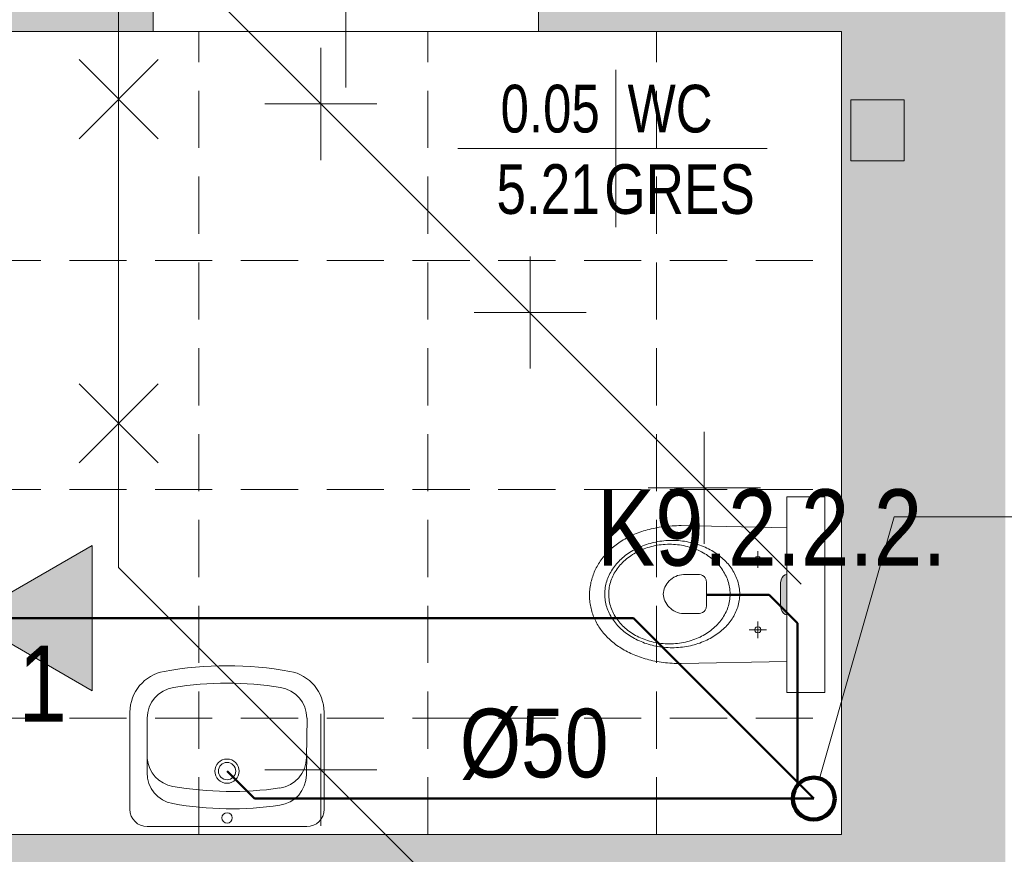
# Model space of a CAD drawing. Header units: millimetres. Extents: x -23540 to 53212, y -37964 to 41185.
# Tile 94 of 203: x -1844 to -1586, y -31832 to -31613. Entities that reach past the tile are written whole.
import ezdxf
from ezdxf.enums import TextEntityAlignment as Align

# ---------------------------------------------------------------- set-up
doc = ezdxf.new("R2010")
doc.units = ezdxf.units.MM
doc.linetypes.add('DASHEDX2', pattern=[1.5, 1, -0.5])
doc.linetypes.add('DIVIDEX2', pattern=[2.5, 1, -0.5, 0, -0.5, 0, -0.5])
doc.layers.get('0').update_dxf_attribs({"lineweight": 18})
for name, color, linetype, lineweight in [('BA_KS_ist.', 34, 'Continuous', 50), ('BA_met', 7, 'Continuous', 18), ('Cienka', 7, 'Continuous', 18), ('MM_KS_OPISY', 7, 'Continuous', 9), ('mm_opisy_2_KS', 1, 'Continuous', 18), ('mm_sprężone', 7, 'Continuous', 50), ('mm_wentylacja_bloki', 7, 'Continuous', 18), ('PG_PRZERYWANE_ŚREDNIE', 1, 'DASHEDX2', 18), ('PG_WIDOKOWE_CIENKIE', 1, 'Continuous', 18), ('PG_ŚCIANY_DZIAŁOWE', 3, 'Continuous', 18), ('Przekrojowa', 60, 'Continuous', 18), ('WYPOSAŻENIE GARAŻU', 253, 'Continuous', 5)]:
    doc.layers.add(name, color=color, linetype=linetype, lineweight=lineweight)
doc.styles.add('ROMANS', font='bikromsw.shx', dxfattribs={"width": 0.8})
doc.styles.get("Standard").update_dxf_attribs({"font": 'arial.ttf'})

# ---------------------------------------------------------------- blocks, each defined once
blk = doc.blocks.new('dr1h901')
at = {"color": 0}
blk.add_line((-0.5, 0), (-0.5, 1), dxfattribs=at)
blk.add_line((0, 0.3622), (0, -0.2655))
blk.add_arc((-0.5, 0), 1, 0, 90, dxfattribs=at)
blk = doc.blocks.new('bikmet')
blk.add_line((0, 1.65), (0, -1.65))
at = {"style": 'ROMANS', "width": 0.8}
blk.add_attdef('NRPOM', text='', height=1, dxfattribs=at).set_placement((-0.333, 0.333), align=Align.RIGHT)
blk.add_attdef('NWAPOM', (0.25, 0.333), '', height=1, dxfattribs=at)
blk.add_attdef('RAREA', text='', height=1.042, dxfattribs=at).set_placement((-0.333, -0.333), align=Align.TOP_RIGHT)
blk.add_attdef('PODLOGA', text='', height=1.042, dxfattribs=at).set_placement((0.25, -0.333), align=Align.TOP_LEFT)
blk = doc.blocks.new('ksstrz')
at = {"layer": 'mm_sprężone', "linetype": 'DIVIDEX2', "lineweight": 30}
h = blk.add_hatch(color=256, dxfattribs=at)
h.dxf.hatch_style = 1
h.paths.add_polyline_path([(28045.5, -44864.49), (28060.5, -44838.51), (28030.5, -44838.51)])
at = {"layer": 'mm_wentylacja_bloki'}
for p, q in [((28030.5, -44838.51), (28045.5, -44864.49)), ((28060.5, -44838.51), (28030.5, -44838.51)), ((28045.5, -44864.49), (28060.5, -44838.51))]:
    blk.add_line(p, q, dxfattribs=at)

msp = doc.modelspace()

# ---------------------------------------------------------------- hatches: boundary and pattern name
at = {"lineweight": 18, "true_color": 0x636466, "transparency": 33554559}
h = msp.add_hatch(color=251, dxfattribs=at)
h.dxf.hatch_style = 1
h.paths.add_polyline_path([(-1644.38, -31766.98), (-1644.27, -31767.76), (-1643.98, -31768.38), (-1643.59, -31768.84), (-1643.15, -31769.12), (-1642.74, -31769.22), (-1642.74, -31758.63), (-1643.15, -31758.73), (-1643.59, -31759.02), (-1643.98, -31759.48), (-1644.27, -31760.1), (-1644.38, -31760.87)])
at = {"layer": 'PG_ŚCIANY_DZIAŁOWE', "true_color": 0x636466, "transparency": 33554610}
h = msp.add_hatch(color=251, dxfattribs=at)
h.dxf.hatch_style = 1
h.paths.add_polyline_path([(-1374.48, -31621.34), (-1411.41, -31621.34), (-1411.41, -32089.84), (-1585.41, -32089.84), (-1585.41, -31705.84), (-1585.41, -31597.84), (-1707.91, -31597.84), (-1707.91, -31616.34), (-1628.41, -31616.34), (-1628.41, -31826.84), (-1875.91, -31826.84), (-1875.91, -31616.34), (-1808.91, -31616.34), (-1808.91, -31597.84), (-1902.41, -31597.84), (-1902.41, -31616.34), (-1890.41, -31616.34), (-1890.41, -31845.34), (-1628.41, -31845.34), (-1628.41, -32031.34), (-2003.41, -32031.34), (-2003.41, -31616.34), (-2003.41, -31597.84), (-2053.41, -31597.84), (-2053.41, -31613.84), (-2021.91, -31613.84), (-2021.91, -32052.34), (-1822.41, -32052.34), (-1822.41, -32059.34), (-1813.41, -32059.34), (-1813.41, -32052.34), (-1624.41, -32052.34), (-1624.41, -32217.84), (-1637.91, -32217.84), (-1637.91, -32289.84), (-1562.85, -32289.84), (-1562.85, -32135.8), (-1374.48, -32135.8)])
h.paths.add_polyline_path([(-1411.41, -31481.34), (-1374.48, -31481.34), (-1374.48, -31446.84), (-1411.41, -31476.84)])

# ---------------------------------------------------------------- linework, layer by layer
at = {"color": 251, "true_color": 0x636466}
for p, q in [((-1808.91, -31616.34), (-1808.91, -31597.84)), ((-1707.91, -31616.34), (-1707.91, -31597.84)), ((-1875.91, -31616.34), (-1808.91, -31616.34)), ((-1707.91, -31616.34), (-1628.41, -31616.34))]:
    msp.add_line(p, q, dxfattribs=at)
at = {"color": 251, "lineweight": 20, "true_color": 0x636466}
for p in [(-1628.41, -31616.34), (-1875.91, -31826.84)]:
    msp.add_line(p, (-1628.41, -31826.84), dxfattribs=at)
at = {"color": 251, "lineweight": 18, "true_color": 0x636466}
for p, q in [((-1642.74, -31738.27), (-1642.74, -31789.59)), ((-1642.74, -31738.27), (-1632.74, -31738.27)), ((-1632.74, -31738.27), (-1632.74, -31789.59)), ((-1642.74, -31789.59), (-1632.74, -31789.59))]:
    msp.add_line(p, q, dxfattribs=at)
at = {"color": 251, "lineweight": 13, "true_color": 0x636466}
for p, q in [((-1672.24, -31745.89), (-1672.82, -31745.92)), ((-1671.65, -31745.87), (-1672.24, -31745.89)), ((-1671.05, -31745.86), (-1671.65, -31745.87)), ((-1670.45, -31745.86), (-1671.05, -31745.86)), ((-1642.73, -31746.4), (-1670.45, -31745.86)), ((-1683.12, -31748.3), (-1683.56, -31748.5)), ((-1682.67, -31748.11), (-1683.12, -31748.3)), ((-1682.22, -31747.92), (-1682.67, -31748.11)), ((-1681.76, -31747.74), (-1682.22, -31747.92)), ((-1681.29, -31747.57), (-1681.76, -31747.74)), ((-1680.81, -31747.41), (-1681.29, -31747.57)), ((-1680.33, -31747.25), (-1680.81, -31747.41)), ((-1679.84, -31747.1), (-1680.33, -31747.25)), ((-1679.34, -31746.96), (-1679.84, -31747.1)), ((-1678.83, -31746.83), (-1679.34, -31746.96)), ((-1678.32, -31746.7), (-1678.83, -31746.83)), ((-1677.8, -31746.59), (-1678.32, -31746.7)), ((-1677.28, -31746.48), (-1677.8, -31746.59)), ((-1676.74, -31746.38), (-1677.28, -31746.48)), ((-1676.2, -31746.29), (-1676.74, -31746.38)), ((-1675.66, -31746.2), (-1676.2, -31746.29)), ((-1675.1, -31746.13), (-1675.66, -31746.2)), ((-1674.54, -31746.06), (-1675.1, -31746.13)), ((-1673.98, -31746.01), (-1674.54, -31746.06)), ((-1673.4, -31745.96), (-1673.98, -31746.01)), ((-1672.82, -31745.92), (-1673.4, -31745.96)), ((-1687.52, -31750.88), (-1687.87, -31751.15)), ((-1687.16, -31750.61), (-1687.52, -31750.88)), ((-1686.79, -31750.35), (-1687.16, -31750.61)), ((-1686.42, -31750.1), (-1686.79, -31750.35)), ((-1686.03, -31749.85), (-1686.42, -31750.1)), ((-1685.64, -31749.61), (-1686.03, -31749.85)), ((-1685.24, -31749.38), (-1685.64, -31749.61)), ((-1684.83, -31749.15), (-1685.24, -31749.38)), ((-1684.42, -31748.93), (-1684.83, -31749.15)), ((-1683.99, -31748.71), (-1684.42, -31748.93)), ((-1683.56, -31748.5), (-1683.99, -31748.71)), ((-1680.5, -31751.14), (-1680.03, -31750.97)), ((-1680.03, -31750.97), (-1679.56, -31750.8)), ((-1679.56, -31750.8), (-1679.07, -31750.65)), ((-1679.07, -31750.65), (-1678.58, -31750.51)), ((-1678.58, -31750.51), (-1678.08, -31750.38)), ((-1678.08, -31750.38), (-1677.58, -31750.26)), ((-1677.58, -31750.26), (-1677.07, -31750.15)), ((-1677.25, -31751.1), (-1676.74, -31751)), ((-1677.07, -31750.15), (-1676.55, -31750.05)), ((-1676.74, -31751), (-1676.22, -31750.92)), ((-1676.55, -31750.05), (-1676.03, -31749.97)), ((-1676.22, -31750.92), (-1675.69, -31750.86)), ((-1676.03, -31749.97), (-1675.5, -31749.9)), ((-1675.69, -31750.86), (-1675.16, -31750.81)), ((-1675.5, -31749.9), (-1674.97, -31749.84)), ((-1675.16, -31750.81), (-1674.62, -31750.77)), ((-1674.97, -31749.84), (-1674.44, -31749.79)), ((-1674.62, -31750.77), (-1674.08, -31750.75)), ((-1674.44, -31749.79), (-1673.89, -31749.76)), ((-1674.08, -31750.75), (-1673.54, -31750.74)), ((-1673.89, -31749.76), (-1673.35, -31749.74)), ((-1673.54, -31750.74), (-1673.54, -31750.73)), ((-1673.54, -31750.74), (-1672.99, -31750.75)), ((-1673.35, -31749.74), (-1672.8, -31749.73)), ((-1672.99, -31750.75), (-1672.45, -31750.77)), ((-1672.8, -31749.73), (-1672.8, -31749.73)), ((-1672.8, -31749.73), (-1672.25, -31749.74)), ((-1672.45, -31750.77), (-1671.91, -31750.81)), ((-1672.25, -31749.74), (-1671.7, -31749.76)), ((-1671.91, -31750.81), (-1671.38, -31750.86)), ((-1671.7, -31749.76), (-1671.16, -31749.79)), ((-1671.38, -31750.86), (-1670.86, -31750.92)), ((-1671.16, -31749.79), (-1670.63, -31749.84)), ((-1670.86, -31750.92), (-1670.34, -31751)), ((-1670.63, -31749.84), (-1670.09, -31749.9)), ((-1670.34, -31751), (-1669.82, -31751.1)), ((-1670.09, -31749.9), (-1669.57, -31749.97)), ((-1669.57, -31749.97), (-1669.05, -31750.05)), ((-1669.05, -31750.05), (-1668.53, -31750.15)), ((-1668.53, -31750.15), (-1668.02, -31750.26)), ((-1668.02, -31750.26), (-1667.52, -31750.38)), ((-1667.52, -31750.38), (-1667.02, -31750.51)), ((-1667.02, -31750.51), (-1666.53, -31750.65)), ((-1666.53, -31750.65), (-1666.04, -31750.8)), ((-1666.04, -31750.8), (-1665.57, -31750.97)), ((-1665.57, -31750.97), (-1665.1, -31751.14)), ((-1690.38, -31753.52), (-1690.66, -31753.84)), ((-1690.1, -31753.2), (-1690.38, -31753.52)), ((-1689.81, -31752.89), (-1690.1, -31753.2)), ((-1689.51, -31752.59), (-1689.81, -31752.89)), ((-1689.2, -31752.29), (-1689.51, -31752.59)), ((-1688.88, -31752), (-1689.2, -31752.29)), ((-1688.55, -31751.71), (-1688.88, -31752)), ((-1688.22, -31751.43), (-1688.55, -31751.71)), ((-1687.87, -31751.15), (-1688.22, -31751.43)), ((-1685.12, -31753.72), (-1684.75, -31753.44)), ((-1684.75, -31753.44), (-1684.36, -31753.17)), ((-1684.36, -31753.17), (-1683.97, -31752.9)), ((-1683.97, -31752.9), (-1683.57, -31752.65)), ((-1683.65, -31753.73), (-1683.25, -31753.46)), ((-1683.57, -31752.65), (-1683.15, -31752.4)), ((-1683.25, -31753.46), (-1682.84, -31753.21)), ((-1683.15, -31752.4), (-1682.73, -31752.17)), ((-1682.84, -31753.21), (-1682.43, -31752.97)), ((-1682.73, -31752.17), (-1682.3, -31751.94)), ((-1682.43, -31752.97), (-1682, -31752.74)), ((-1682.3, -31751.94), (-1681.87, -31751.73)), ((-1682, -31752.74), (-1681.56, -31752.53)), ((-1681.87, -31751.73), (-1681.42, -31751.52)), ((-1681.56, -31752.53), (-1681.11, -31752.32)), ((-1681.42, -31751.52), (-1680.97, -31751.33)), ((-1681.11, -31752.32), (-1680.66, -31752.12)), ((-1680.97, -31751.33), (-1680.5, -31751.14)), ((-1680.66, -31752.12), (-1680.19, -31751.94)), ((-1680.19, -31751.94), (-1679.72, -31751.77)), ((-1679.72, -31751.77), (-1679.24, -31751.61)), ((-1679.24, -31751.61), (-1678.76, -31751.46)), ((-1678.76, -31751.46), (-1678.26, -31751.33)), ((-1678.26, -31751.33), (-1677.76, -31751.21)), ((-1677.76, -31751.21), (-1677.25, -31751.1)), ((-1669.82, -31751.1), (-1669.31, -31751.21)), ((-1669.31, -31751.21), (-1668.81, -31751.33)), ((-1668.81, -31751.33), (-1668.32, -31751.46)), ((-1668.32, -31751.46), (-1667.83, -31751.61)), ((-1667.83, -31751.61), (-1667.35, -31751.77)), ((-1667.35, -31751.77), (-1666.88, -31751.94)), ((-1666.88, -31751.94), (-1666.42, -31752.12)), ((-1666.42, -31752.12), (-1665.96, -31752.32)), ((-1665.96, -31752.32), (-1665.51, -31752.53)), ((-1665.51, -31752.53), (-1665.08, -31752.74)), ((-1665.1, -31751.14), (-1664.63, -31751.33)), ((-1665.08, -31752.74), (-1664.65, -31752.97)), ((-1664.65, -31752.97), (-1664.23, -31753.21)), ((-1664.63, -31751.33), (-1664.18, -31751.52)), ((-1664.23, -31753.21), (-1663.82, -31753.46)), ((-1664.18, -31751.52), (-1663.73, -31751.73)), ((-1663.82, -31753.46), (-1663.42, -31753.73)), ((-1663.73, -31751.73), (-1663.29, -31751.94)), ((-1663.29, -31751.94), (-1662.86, -31752.17)), ((-1662.86, -31752.17), (-1662.44, -31752.4)), ((-1662.44, -31752.4), (-1662.03, -31752.65)), ((-1662.03, -31752.65), (-1661.63, -31752.9)), ((-1661.63, -31752.9), (-1661.24, -31753.17)), ((-1661.24, -31753.17), (-1660.85, -31753.44)), ((-1660.85, -31753.44), (-1660.48, -31753.72)), ((-1650.35, -31756.95), (-1650.35, -31752.59)), ((-1692.32, -31756.2), (-1692.52, -31756.56)), ((-1692.11, -31755.85), (-1692.32, -31756.2)), ((-1691.89, -31755.5), (-1692.11, -31755.85)), ((-1691.66, -31755.16), (-1691.89, -31755.5)), ((-1691.42, -31754.82), (-1691.66, -31755.16)), ((-1691.18, -31754.49), (-1691.42, -31754.82)), ((-1690.92, -31754.16), (-1691.18, -31754.49)), ((-1690.66, -31753.84), (-1690.92, -31754.16)), ((-1687.98, -31756.59), (-1687.71, -31756.24)), ((-1687.71, -31756.24), (-1687.43, -31755.9)), ((-1687.43, -31755.9), (-1687.13, -31755.57)), ((-1687.13, -31755.57), (-1686.83, -31755.24)), ((-1686.83, -31755.24), (-1686.51, -31754.92)), ((-1686.73, -31756.5), (-1686.44, -31756.16)), ((-1686.51, -31754.92), (-1686.18, -31754.61)), ((-1686.44, -31756.16), (-1686.13, -31755.83)), ((-1686.18, -31754.61), (-1685.83, -31754.3)), ((-1686.13, -31755.83), (-1685.81, -31755.5)), ((-1685.83, -31754.3), (-1685.48, -31754.01)), ((-1685.81, -31755.5), (-1685.48, -31755.18)), ((-1685.48, -31754.01), (-1685.12, -31753.72)), ((-1685.48, -31755.18), (-1685.14, -31754.87)), ((-1685.14, -31754.87), (-1684.78, -31754.57)), ((-1684.78, -31754.57), (-1684.42, -31754.28)), ((-1684.42, -31754.28), (-1684.04, -31754)), ((-1684.04, -31754), (-1683.65, -31753.73)), ((-1663.42, -31753.73), (-1663.03, -31754)), ((-1663.03, -31754), (-1662.66, -31754.28)), ((-1662.66, -31754.28), (-1662.29, -31754.57)), ((-1662.29, -31754.57), (-1661.94, -31754.87)), ((-1661.94, -31754.87), (-1661.59, -31755.18)), ((-1661.59, -31755.18), (-1661.26, -31755.5)), ((-1661.26, -31755.5), (-1660.94, -31755.83)), ((-1660.94, -31755.83), (-1660.64, -31756.16)), ((-1660.64, -31756.16), (-1660.35, -31756.5)), ((-1660.48, -31753.72), (-1660.12, -31754.01)), ((-1660.12, -31754.01), (-1659.76, -31754.3)), ((-1659.76, -31754.3), (-1659.42, -31754.61)), ((-1659.42, -31754.61), (-1659.09, -31754.92)), ((-1659.09, -31754.92), (-1658.77, -31755.24)), ((-1658.77, -31755.24), (-1658.47, -31755.57)), ((-1658.47, -31755.57), (-1658.17, -31755.9)), ((-1658.17, -31755.9), (-1657.89, -31756.24)), ((-1657.89, -31756.24), (-1657.61, -31756.59)), ((-1652.6, -31754.77), (-1648.1, -31754.77)), ((-1651.06, -31754.36), (-1651.17, -31754.77)), ((-1651.17, -31754.77), (-1651.06, -31755.18)), ((-1650.76, -31754.06), (-1651.06, -31754.36)), ((-1651.06, -31755.18), (-1650.76, -31755.47)), ((-1650.35, -31753.95), (-1650.76, -31754.06)), ((-1650.76, -31755.47), (-1650.35, -31755.59)), ((-1649.94, -31754.06), (-1650.35, -31753.95)), ((-1650.35, -31755.59), (-1649.94, -31755.47)), ((-1649.65, -31754.36), (-1649.94, -31754.06)), ((-1649.94, -31755.47), (-1649.65, -31755.18)), ((-1649.53, -31754.77), (-1649.65, -31754.36)), ((-1649.65, -31755.18), (-1649.53, -31754.77)), ((-1693.53, -31758.77), (-1693.66, -31759.15)), ((-1693.39, -31758.39), (-1693.53, -31758.77)), ((-1693.23, -31758.02), (-1693.39, -31758.39)), ((-1693.07, -31757.65), (-1693.23, -31758.02)), ((-1692.9, -31757.28), (-1693.07, -31757.65)), ((-1692.71, -31756.92), (-1692.9, -31757.28)), ((-1692.52, -31756.56), (-1692.71, -31756.92)), ((-1689.52, -31759.2), (-1689.34, -31758.81)), ((-1689.34, -31758.81), (-1689.15, -31758.43)), ((-1689.15, -31758.43), (-1688.94, -31758.05)), ((-1688.94, -31758.05), (-1688.72, -31757.67)), ((-1688.72, -31757.67), (-1688.49, -31757.31)), ((-1688.49, -31757.31), (-1688.24, -31756.95)), ((-1688.39, -31759.12), (-1688.2, -31758.72)), ((-1688.24, -31756.95), (-1687.98, -31756.59)), ((-1688.2, -31758.72), (-1687.99, -31758.33)), ((-1687.99, -31758.33), (-1687.77, -31757.95)), ((-1687.77, -31757.95), (-1687.53, -31757.58)), ((-1687.53, -31757.58), (-1687.27, -31757.21)), ((-1687.27, -31757.21), (-1687.01, -31756.86)), ((-1687.01, -31756.86), (-1686.73, -31756.5)), ((-1671.39, -31758.96), (-1670.89, -31758.81)), ((-1670.89, -31758.81), (-1670.38, -31758.72)), ((-1670.38, -31758.72), (-1669.85, -31758.69)), ((-1669.85, -31758.69), (-1666.01, -31758.69)), ((-1666.01, -31758.69), (-1665.66, -31758.71)), ((-1665.66, -31758.71), (-1665.25, -31758.78)), ((-1665.25, -31758.78), (-1664.84, -31758.93)), ((-1660.35, -31756.5), (-1660.07, -31756.86)), ((-1660.07, -31756.86), (-1659.8, -31757.21)), ((-1659.8, -31757.21), (-1659.55, -31757.58)), ((-1659.55, -31757.58), (-1659.31, -31757.95)), ((-1659.31, -31757.95), (-1659.08, -31758.33)), ((-1659.08, -31758.33), (-1658.88, -31758.72)), ((-1658.88, -31758.72), (-1658.68, -31759.12)), ((-1657.61, -31756.59), (-1657.36, -31756.95)), ((-1657.36, -31756.95), (-1657.11, -31757.31)), ((-1657.11, -31757.31), (-1656.88, -31757.67)), ((-1656.88, -31757.67), (-1656.66, -31758.05)), ((-1656.66, -31758.05), (-1656.45, -31758.43)), ((-1656.45, -31758.43), (-1656.26, -31758.81)), ((-1656.26, -31758.81), (-1656.08, -31759.2)), ((-1643.59, -31759.02), (-1643.15, -31758.73)), ((-1643.15, -31758.73), (-1642.74, -31758.63)), ((-1694.18, -31761.1), (-1694.26, -31761.49)), ((-1694.1, -31760.7), (-1694.18, -31761.1)), ((-1694, -31760.31), (-1694.1, -31760.7)), ((-1693.9, -31759.92), (-1694, -31760.31)), ((-1693.79, -31759.53), (-1693.9, -31759.92)), ((-1693.66, -31759.15), (-1693.79, -31759.53)), ((-1690.29, -31761.65), (-1690.2, -31761.23)), ((-1690.2, -31761.23), (-1690.09, -31760.81)), ((-1690.09, -31760.81), (-1689.97, -31760.4)), ((-1689.97, -31760.4), (-1689.84, -31760)), ((-1689.84, -31760), (-1689.69, -31759.6)), ((-1689.69, -31759.6), (-1689.52, -31759.2)), ((-1689.23, -31761.6), (-1689.13, -31761.17)), ((-1689.13, -31761.17), (-1689.01, -31760.75)), ((-1689.01, -31760.75), (-1688.88, -31760.33)), ((-1688.88, -31760.33), (-1688.74, -31759.92)), ((-1688.74, -31759.92), (-1688.57, -31759.52)), ((-1688.57, -31759.52), (-1688.39, -31759.12)), ((-1674.49, -31761.56), (-1674.22, -31761.14)), ((-1674.22, -31761.14), (-1673.91, -31760.73)), ((-1673.91, -31760.73), (-1673.56, -31760.35)), ((-1673.56, -31760.35), (-1673.18, -31760)), ((-1673.18, -31760), (-1672.77, -31759.68)), ((-1672.77, -31759.68), (-1672.34, -31759.39)), ((-1672.34, -31759.39), (-1671.87, -31759.15)), ((-1671.87, -31759.15), (-1671.39, -31758.96)), ((-1664.84, -31758.93), (-1664.44, -31759.18)), ((-1664.44, -31759.18), (-1664.12, -31759.56)), ((-1664.12, -31759.56), (-1663.89, -31760.09)), ((-1663.89, -31760.09), (-1663.81, -31760.8)), ((-1663.81, -31760.8), (-1663.81, -31760.8)), ((-1663.81, -31760.8), (-1663.81, -31764.03)), ((-1658.68, -31759.12), (-1658.5, -31759.52)), ((-1658.5, -31759.52), (-1658.34, -31759.92)), ((-1658.34, -31759.92), (-1658.19, -31760.33)), ((-1658.19, -31760.33), (-1658.06, -31760.75)), ((-1658.06, -31760.75), (-1657.95, -31761.17)), ((-1657.95, -31761.17), (-1657.85, -31761.6)), ((-1656.08, -31759.2), (-1655.91, -31759.6)), ((-1655.91, -31759.6), (-1655.76, -31760)), ((-1655.76, -31760), (-1655.63, -31760.4)), ((-1655.63, -31760.4), (-1655.51, -31760.81)), ((-1655.51, -31760.81), (-1655.4, -31761.23)), ((-1655.4, -31761.23), (-1655.31, -31761.65)), ((-1644.38, -31760.87), (-1644.27, -31760.1)), ((-1644.38, -31760.87), (-1644.38, -31766.98)), ((-1644.27, -31760.1), (-1643.98, -31759.48)), ((-1643.98, -31759.48), (-1643.59, -31759.02)), ((-1694.47, -31763.52), (-1694.48, -31763.93)), ((-1694.48, -31763.93), (-1694.48, -31764.34)), ((-1694.45, -31763.11), (-1694.47, -31763.52)), ((-1694.41, -31762.7), (-1694.45, -31763.11)), ((-1694.37, -31762.3), (-1694.41, -31762.7)), ((-1694.32, -31761.89), (-1694.37, -31762.3)), ((-1694.26, -31761.49), (-1694.32, -31761.89)), ((-1690.49, -31763.36), (-1690.46, -31762.93)), ((-1690.49, -31763.8), (-1690.49, -31763.36)), ((-1690.49, -31763.8), (-1690.49, -31763.79)), ((-1690.49, -31764.23), (-1690.49, -31763.8)), ((-1690.46, -31762.93), (-1690.42, -31762.5)), ((-1690.42, -31762.5), (-1690.36, -31762.07)), ((-1690.36, -31762.07), (-1690.29, -31761.65)), ((-1689.45, -31763.8), (-1689.44, -31763.35)), ((-1689.45, -31763.8), (-1689.45, -31763.79)), ((-1689.44, -31764.24), (-1689.45, -31763.8)), ((-1689.44, -31763.35), (-1689.42, -31762.9)), ((-1689.42, -31762.9), (-1689.37, -31762.46)), ((-1689.37, -31762.46), (-1689.31, -31762.03)), ((-1689.31, -31762.03), (-1689.23, -31761.6)), ((-1675.15, -31763.8), (-1675.12, -31763.35)), ((-1675.12, -31764.25), (-1675.15, -31763.8)), ((-1675.12, -31763.35), (-1675.04, -31762.9)), ((-1675.04, -31762.9), (-1674.9, -31762.44)), ((-1674.9, -31762.44), (-1674.72, -31762)), ((-1674.72, -31762), (-1674.49, -31761.56)), ((-1657.85, -31761.6), (-1657.77, -31762.03)), ((-1657.77, -31762.03), (-1657.7, -31762.46)), ((-1657.7, -31762.46), (-1657.66, -31762.9)), ((-1657.66, -31762.9), (-1657.63, -31763.35)), ((-1657.63, -31763.35), (-1657.62, -31763.8)), ((-1657.62, -31763.8), (-1657.63, -31764.24)), ((-1657.62, -31763.8), (-1657.62, -31763.79)), ((-1655.31, -31761.65), (-1655.24, -31762.07)), ((-1655.24, -31762.07), (-1655.18, -31762.5)), ((-1655.18, -31762.5), (-1655.14, -31762.93)), ((-1655.14, -31762.93), (-1655.11, -31763.36)), ((-1655.11, -31763.36), (-1655.1, -31763.8)), ((-1655.1, -31763.8), (-1655.11, -31764.23)), ((-1694.48, -31764.34), (-1694.47, -31764.75)), ((-1694.47, -31764.75), (-1694.45, -31765.16)), ((-1694.45, -31765.16), (-1694.41, -31765.57)), ((-1694.41, -31765.57), (-1694.37, -31765.97)), ((-1694.37, -31765.97), (-1694.31, -31766.37)), ((-1694.31, -31766.37), (-1694.25, -31766.77)), ((-1690.46, -31764.67), (-1690.49, -31764.23)), ((-1690.42, -31765.1), (-1690.46, -31764.67)), ((-1690.36, -31765.52), (-1690.42, -31765.1)), ((-1690.29, -31765.95), (-1690.36, -31765.52)), ((-1690.2, -31766.37), (-1690.29, -31765.95)), ((-1690.09, -31766.78), (-1690.2, -31766.37)), ((-1689.42, -31764.69), (-1689.44, -31764.24)), ((-1689.37, -31765.13), (-1689.42, -31764.69)), ((-1689.31, -31765.56), (-1689.37, -31765.13)), ((-1689.23, -31766), (-1689.31, -31765.56)), ((-1689.13, -31766.42), (-1689.23, -31766)), ((-1689.01, -31766.84), (-1689.13, -31766.42)), ((-1675.04, -31764.7), (-1675.12, -31764.25)), ((-1674.9, -31765.15), (-1675.04, -31764.7)), ((-1674.72, -31765.6), (-1674.9, -31765.15)), ((-1674.49, -31766.04), (-1674.72, -31765.6)), ((-1674.22, -31766.46), (-1674.49, -31766.04)), ((-1673.91, -31766.86), (-1674.22, -31766.46)), ((-1663.81, -31764.03), (-1663.81, -31766.78)), ((-1657.95, -31766.42), (-1658.06, -31766.84)), ((-1657.85, -31766), (-1657.95, -31766.42)), ((-1657.77, -31765.56), (-1657.85, -31766)), ((-1657.7, -31765.13), (-1657.77, -31765.56)), ((-1657.66, -31764.69), (-1657.7, -31765.13)), ((-1657.63, -31764.24), (-1657.66, -31764.69)), ((-1655.4, -31766.37), (-1655.51, -31766.78)), ((-1655.31, -31765.95), (-1655.4, -31766.37)), ((-1655.24, -31765.52), (-1655.31, -31765.95)), ((-1655.18, -31765.1), (-1655.24, -31765.52)), ((-1655.14, -31764.67), (-1655.18, -31765.1)), ((-1655.11, -31764.23), (-1655.14, -31764.67)), ((-1694.25, -31766.77), (-1694.17, -31767.16)), ((-1694.17, -31767.16), (-1694.09, -31767.55)), ((-1694.09, -31767.55), (-1693.99, -31767.94)), ((-1693.99, -31767.94), (-1693.88, -31768.33)), ((-1693.88, -31768.33), (-1693.76, -31768.71)), ((-1693.76, -31768.71), (-1693.64, -31769.09)), ((-1693.64, -31769.09), (-1693.5, -31769.47)), ((-1689.97, -31767.19), (-1690.09, -31766.78)), ((-1689.84, -31767.6), (-1689.97, -31767.19)), ((-1689.69, -31768), (-1689.84, -31767.6)), ((-1689.52, -31768.39), (-1689.69, -31768)), ((-1689.34, -31768.78), (-1689.52, -31768.39)), ((-1689.15, -31769.17), (-1689.34, -31768.78)), ((-1688.88, -31767.26), (-1689.01, -31766.84)), ((-1688.74, -31767.67), (-1688.88, -31767.26)), ((-1688.57, -31768.08), (-1688.74, -31767.67)), ((-1688.39, -31768.48), (-1688.57, -31768.08)), ((-1688.2, -31768.87), (-1688.39, -31768.48)), ((-1687.99, -31769.26), (-1688.2, -31768.87)), ((-1673.57, -31767.24), (-1673.91, -31766.86)), ((-1673.19, -31767.59), (-1673.57, -31767.24)), ((-1672.78, -31767.92), (-1673.19, -31767.59)), ((-1672.35, -31768.2), (-1672.78, -31767.92)), ((-1671.89, -31768.44), (-1672.35, -31768.2)), ((-1671.41, -31768.64), (-1671.89, -31768.44)), ((-1670.91, -31768.78), (-1671.41, -31768.64)), ((-1670.4, -31768.88), (-1670.91, -31768.78)), ((-1669.88, -31768.91), (-1670.4, -31768.88)), ((-1666.03, -31768.9), (-1669.88, -31768.91)), ((-1665.67, -31768.88), (-1666.03, -31768.9)), ((-1665.26, -31768.81), (-1665.67, -31768.88)), ((-1664.84, -31768.66), (-1665.26, -31768.81)), ((-1664.45, -31768.41), (-1664.84, -31768.66)), ((-1664.12, -31768.03), (-1664.45, -31768.41)), ((-1663.89, -31767.49), (-1664.12, -31768.03)), ((-1663.81, -31766.78), (-1663.89, -31767.49)), ((-1658.88, -31768.87), (-1659.08, -31769.26)), ((-1658.68, -31768.48), (-1658.88, -31768.87)), ((-1658.5, -31768.08), (-1658.68, -31768.48)), ((-1658.34, -31767.67), (-1658.5, -31768.08)), ((-1658.19, -31767.26), (-1658.34, -31767.67)), ((-1658.06, -31766.84), (-1658.19, -31767.26)), ((-1656.26, -31768.78), (-1656.45, -31769.17)), ((-1656.08, -31768.39), (-1656.26, -31768.78)), ((-1655.91, -31768), (-1656.08, -31768.39)), ((-1655.76, -31767.6), (-1655.91, -31768)), ((-1655.63, -31767.19), (-1655.76, -31767.6)), ((-1655.51, -31766.78), (-1655.63, -31767.19)), ((-1644.38, -31766.98), (-1644.27, -31767.76)), ((-1644.27, -31767.76), (-1643.98, -31768.38)), ((-1643.98, -31768.38), (-1643.59, -31768.84)), ((-1643.59, -31768.84), (-1643.15, -31769.12)), ((-1643.15, -31769.12), (-1642.74, -31769.22)), ((-1693.5, -31769.47), (-1693.35, -31769.85)), ((-1693.35, -31769.85), (-1693.19, -31770.22)), ((-1693.19, -31770.22), (-1693.02, -31770.58)), ((-1693.02, -31770.58), (-1692.84, -31770.94)), ((-1692.84, -31770.94), (-1692.65, -31771.3)), ((-1692.65, -31771.3), (-1692.46, -31771.66)), ((-1692.46, -31771.66), (-1692.25, -31772.01)), ((-1688.94, -31769.55), (-1689.15, -31769.17)), ((-1688.72, -31769.92), (-1688.94, -31769.55)), ((-1688.49, -31770.29), (-1688.72, -31769.92)), ((-1688.24, -31770.65), (-1688.49, -31770.29)), ((-1687.98, -31771), (-1688.24, -31770.65)), ((-1687.77, -31769.64), (-1687.99, -31769.26)), ((-1687.71, -31771.35), (-1687.98, -31771)), ((-1687.53, -31770.01), (-1687.77, -31769.64)), ((-1687.43, -31771.69), (-1687.71, -31771.35)), ((-1687.27, -31770.38), (-1687.53, -31770.01)), ((-1687.13, -31772.03), (-1687.43, -31771.69)), ((-1687.01, -31770.74), (-1687.27, -31770.38)), ((-1686.73, -31771.09), (-1687.01, -31770.74)), ((-1686.44, -31771.43), (-1686.73, -31771.09)), ((-1686.13, -31771.77), (-1686.44, -31771.43)), ((-1660.64, -31771.43), (-1660.94, -31771.77)), ((-1660.35, -31771.09), (-1660.64, -31771.43)), ((-1660.07, -31770.74), (-1660.35, -31771.09)), ((-1659.8, -31770.38), (-1660.07, -31770.74)), ((-1659.55, -31770.01), (-1659.8, -31770.38)), ((-1659.31, -31769.64), (-1659.55, -31770.01)), ((-1659.08, -31769.26), (-1659.31, -31769.64)), ((-1658.17, -31771.69), (-1658.47, -31772.03)), ((-1657.89, -31771.35), (-1658.17, -31771.69)), ((-1657.61, -31771), (-1657.89, -31771.35)), ((-1657.36, -31770.65), (-1657.61, -31771)), ((-1657.11, -31770.29), (-1657.36, -31770.65)), ((-1656.88, -31769.92), (-1657.11, -31770.29)), ((-1656.66, -31769.55), (-1656.88, -31769.92)), ((-1656.45, -31769.17), (-1656.66, -31769.55)), ((-1650.35, -31775.36), (-1650.35, -31771)), ((-1692.25, -31772.01), (-1692.03, -31772.36)), ((-1692.03, -31772.36), (-1691.8, -31772.7)), ((-1691.8, -31772.7), (-1691.57, -31773.04)), ((-1691.57, -31773.04), (-1691.32, -31773.37)), ((-1691.32, -31773.37), (-1691.07, -31773.7)), ((-1691.07, -31773.7), (-1690.8, -31774.02)), ((-1690.8, -31774.02), (-1690.53, -31774.34)), ((-1686.83, -31772.35), (-1687.13, -31772.03)), ((-1686.51, -31772.67), (-1686.83, -31772.35)), ((-1686.18, -31772.99), (-1686.51, -31772.67)), ((-1685.83, -31773.29), (-1686.18, -31772.99)), ((-1685.81, -31772.1), (-1686.13, -31771.77)), ((-1685.48, -31773.59), (-1685.83, -31773.29)), ((-1685.48, -31772.41), (-1685.81, -31772.1)), ((-1685.14, -31772.72), (-1685.48, -31772.41)), ((-1685.12, -31773.88), (-1685.48, -31773.59)), ((-1684.78, -31773.02), (-1685.14, -31772.72)), ((-1684.75, -31774.16), (-1685.12, -31773.88)), ((-1684.42, -31773.31), (-1684.78, -31773.02)), ((-1684.36, -31774.43), (-1684.75, -31774.16)), ((-1684.04, -31773.6), (-1684.42, -31773.31)), ((-1683.65, -31773.87), (-1684.04, -31773.6)), ((-1683.25, -31774.13), (-1683.65, -31773.87)), ((-1682.84, -31774.38), (-1683.25, -31774.13)), ((-1663.82, -31774.13), (-1664.23, -31774.38)), ((-1663.42, -31773.87), (-1663.82, -31774.13)), ((-1663.03, -31773.6), (-1663.42, -31773.87)), ((-1662.66, -31773.31), (-1663.03, -31773.6)), ((-1662.29, -31773.02), (-1662.66, -31773.31)), ((-1661.94, -31772.72), (-1662.29, -31773.02)), ((-1661.59, -31772.41), (-1661.94, -31772.72)), ((-1661.26, -31772.1), (-1661.59, -31772.41)), ((-1660.94, -31771.77), (-1661.26, -31772.1)), ((-1660.85, -31774.16), (-1661.24, -31774.43)), ((-1660.48, -31773.88), (-1660.85, -31774.16)), ((-1660.12, -31773.59), (-1660.48, -31773.88)), ((-1659.76, -31773.29), (-1660.12, -31773.59)), ((-1659.42, -31772.99), (-1659.76, -31773.29)), ((-1659.09, -31772.67), (-1659.42, -31772.99)), ((-1658.77, -31772.35), (-1659.09, -31772.67)), ((-1658.47, -31772.03), (-1658.77, -31772.35)), ((-1652.6, -31773.18), (-1648.1, -31773.18)), ((-1651.06, -31772.77), (-1651.17, -31773.18)), ((-1651.17, -31773.18), (-1651.06, -31773.59)), ((-1650.76, -31772.47), (-1651.06, -31772.77)), ((-1651.06, -31773.59), (-1650.76, -31773.88)), ((-1650.35, -31772.36), (-1650.76, -31772.47)), ((-1650.76, -31773.88), (-1650.35, -31774)), ((-1649.94, -31772.47), (-1650.35, -31772.36)), ((-1650.35, -31774), (-1649.94, -31773.88)), ((-1649.65, -31772.77), (-1649.94, -31772.47)), ((-1649.94, -31773.88), (-1649.65, -31773.59)), ((-1649.53, -31773.18), (-1649.65, -31772.77)), ((-1649.65, -31773.59), (-1649.53, -31773.18)), ((-1690.53, -31774.34), (-1690.24, -31774.66)), ((-1690.24, -31774.66), (-1689.95, -31774.97)), ((-1689.95, -31774.97), (-1689.65, -31775.27)), ((-1689.65, -31775.27), (-1689.34, -31775.57)), ((-1689.34, -31775.57), (-1689.02, -31775.86)), ((-1689.02, -31775.86), (-1688.69, -31776.15)), ((-1688.69, -31776.15), (-1688.36, -31776.43)), ((-1688.36, -31776.43), (-1688.01, -31776.71)), ((-1688.01, -31776.71), (-1687.66, -31776.98)), ((-1683.97, -31774.69), (-1684.36, -31774.43)), ((-1683.57, -31774.94), (-1683.97, -31774.69)), ((-1683.15, -31775.19), (-1683.57, -31774.94)), ((-1682.73, -31775.42), (-1683.15, -31775.19)), ((-1682.43, -31774.62), (-1682.84, -31774.38)), ((-1682.3, -31775.65), (-1682.73, -31775.42)), ((-1682, -31774.85), (-1682.43, -31774.62)), ((-1681.87, -31775.87), (-1682.3, -31775.65)), ((-1681.56, -31775.07), (-1682, -31774.85)), ((-1681.42, -31776.07), (-1681.87, -31775.87)), ((-1681.11, -31775.28), (-1681.56, -31775.07)), ((-1680.97, -31776.27), (-1681.42, -31776.07)), ((-1680.66, -31775.47), (-1681.11, -31775.28)), ((-1680.5, -31776.45), (-1680.97, -31776.27)), ((-1680.19, -31775.66), (-1680.66, -31775.47)), ((-1680.03, -31776.63), (-1680.5, -31776.45)), ((-1679.72, -31775.83), (-1680.19, -31775.66)), ((-1679.56, -31776.79), (-1680.03, -31776.63)), ((-1679.24, -31775.99), (-1679.72, -31775.83)), ((-1679.07, -31776.95), (-1679.56, -31776.79)), ((-1678.76, -31776.13), (-1679.24, -31775.99)), ((-1678.26, -31776.27), (-1678.76, -31776.13)), ((-1677.76, -31776.39), (-1678.26, -31776.27)), ((-1677.25, -31776.5), (-1677.76, -31776.39)), ((-1676.74, -31776.59), (-1677.25, -31776.5)), ((-1676.22, -31776.67), (-1676.74, -31776.59)), ((-1675.69, -31776.74), (-1676.22, -31776.67)), ((-1675.16, -31776.79), (-1675.69, -31776.74)), ((-1674.62, -31776.83), (-1675.16, -31776.79)), ((-1674.08, -31776.85), (-1674.62, -31776.83)), ((-1673.54, -31776.86), (-1674.08, -31776.85)), ((-1672.99, -31776.85), (-1673.54, -31776.86)), ((-1673.54, -31776.86), (-1673.54, -31776.85)), ((-1672.45, -31776.83), (-1672.99, -31776.85)), ((-1671.91, -31776.79), (-1672.45, -31776.83)), ((-1671.38, -31776.74), (-1671.91, -31776.79)), ((-1670.86, -31776.67), (-1671.38, -31776.74)), ((-1670.34, -31776.59), (-1670.86, -31776.67)), ((-1669.82, -31776.5), (-1670.34, -31776.59)), ((-1669.31, -31776.39), (-1669.82, -31776.5)), ((-1668.81, -31776.27), (-1669.31, -31776.39)), ((-1668.32, -31776.13), (-1668.81, -31776.27)), ((-1667.83, -31775.99), (-1668.32, -31776.13)), ((-1667.35, -31775.83), (-1667.83, -31775.99)), ((-1666.88, -31775.66), (-1667.35, -31775.83)), ((-1666.42, -31775.47), (-1666.88, -31775.66)), ((-1666.04, -31776.79), (-1666.53, -31776.95)), ((-1665.96, -31775.28), (-1666.42, -31775.47)), ((-1665.57, -31776.63), (-1666.04, -31776.79)), ((-1665.51, -31775.07), (-1665.96, -31775.28)), ((-1665.1, -31776.45), (-1665.57, -31776.63)), ((-1665.08, -31774.85), (-1665.51, -31775.07)), ((-1664.63, -31776.27), (-1665.1, -31776.45)), ((-1664.65, -31774.62), (-1665.08, -31774.85)), ((-1664.23, -31774.38), (-1664.65, -31774.62)), ((-1664.18, -31776.07), (-1664.63, -31776.27)), ((-1663.73, -31775.87), (-1664.18, -31776.07)), ((-1663.29, -31775.65), (-1663.73, -31775.87)), ((-1662.86, -31775.42), (-1663.29, -31775.65)), ((-1662.44, -31775.19), (-1662.86, -31775.42)), ((-1662.03, -31774.94), (-1662.44, -31775.19)), ((-1661.63, -31774.69), (-1662.03, -31774.94)), ((-1661.24, -31774.43), (-1661.63, -31774.69)), ((-1687.66, -31776.98), (-1687.29, -31777.25)), ((-1687.29, -31777.25), (-1686.92, -31777.51)), ((-1686.92, -31777.51), (-1686.55, -31777.76)), ((-1686.55, -31777.76), (-1686.16, -31778.01)), ((-1686.16, -31778.01), (-1685.76, -31778.25)), ((-1685.76, -31778.25), (-1685.36, -31778.48)), ((-1685.36, -31778.48), (-1684.95, -31778.71)), ((-1684.95, -31778.71), (-1684.53, -31778.93)), ((-1684.53, -31778.93), (-1684.1, -31779.15)), ((-1684.1, -31779.15), (-1683.66, -31779.35)), ((-1683.66, -31779.35), (-1683.22, -31779.55)), ((-1678.58, -31777.09), (-1679.07, -31776.95)), ((-1678.08, -31777.22), (-1678.58, -31777.09)), ((-1677.58, -31777.34), (-1678.08, -31777.22)), ((-1677.07, -31777.45), (-1677.58, -31777.34)), ((-1676.55, -31777.54), (-1677.07, -31777.45)), ((-1676.03, -31777.62), (-1676.55, -31777.54)), ((-1675.5, -31777.7), (-1676.03, -31777.62)), ((-1674.97, -31777.75), (-1675.5, -31777.7)), ((-1674.44, -31777.8), (-1674.97, -31777.75)), ((-1673.89, -31777.83), (-1674.44, -31777.8)), ((-1673.35, -31777.85), (-1673.89, -31777.83)), ((-1672.8, -31777.86), (-1673.35, -31777.85)), ((-1672.25, -31777.85), (-1672.8, -31777.86)), ((-1671.7, -31777.83), (-1672.25, -31777.85)), ((-1671.16, -31777.8), (-1671.7, -31777.83)), ((-1670.63, -31777.75), (-1671.16, -31777.8)), ((-1670.09, -31777.7), (-1670.63, -31777.75)), ((-1669.57, -31777.62), (-1670.09, -31777.7)), ((-1669.05, -31777.54), (-1669.57, -31777.62)), ((-1668.53, -31777.45), (-1669.05, -31777.54)), ((-1668.02, -31777.34), (-1668.53, -31777.45)), ((-1667.52, -31777.22), (-1668.02, -31777.34)), ((-1667.02, -31777.09), (-1667.52, -31777.22)), ((-1666.53, -31776.95), (-1667.02, -31777.09)), ((-1683.22, -31779.55), (-1682.77, -31779.75)), ((-1682.77, -31779.75), (-1682.31, -31779.93)), ((-1682.31, -31779.93), (-1681.85, -31780.11)), ((-1681.85, -31780.11), (-1681.37, -31780.29)), ((-1681.37, -31780.29), (-1680.89, -31780.45)), ((-1680.89, -31780.45), (-1680.4, -31780.61)), ((-1680.4, -31780.61), (-1679.91, -31780.76)), ((-1679.91, -31780.76), (-1679.41, -31780.9)), ((-1679.41, -31780.9), (-1678.9, -31781.03)), ((-1678.9, -31781.03), (-1678.38, -31781.16)), ((-1678.38, -31781.16), (-1677.86, -31781.27)), ((-1677.86, -31781.27), (-1677.32, -31781.38)), ((-1677.32, -31781.38), (-1676.79, -31781.48)), ((-1676.79, -31781.48), (-1676.24, -31781.57)), ((-1676.24, -31781.57), (-1675.69, -31781.66)), ((-1675.69, -31781.66), (-1675.13, -31781.73)), ((-1675.13, -31781.73), (-1674.57, -31781.8)), ((-1674.57, -31781.8), (-1674, -31781.86)), ((-1674, -31781.86), (-1673.42, -31781.9)), ((-1673.42, -31781.9), (-1672.84, -31781.94)), ((-1672.84, -31781.94), (-1672.25, -31781.97)), ((-1672.25, -31781.97), (-1671.65, -31781.99)), ((-1671.65, -31781.99), (-1671.05, -31782)), ((-1671.05, -31782), (-1670.45, -31782.01)), ((-1670.45, -31782.01), (-1642.74, -31781.46))]:
    msp.add_line(p, q, dxfattribs=at)
at = {"layer": 'BA_KS_ist.', "color": 30, "linetype": 'Continuous', "ltscale": 25}
for p, q in [((-1663.81, -31764.03), (-1647.4, -31764.03)), ((-1647.4, -31764.03), (-1639.98, -31771.45)), ((-1639.98, -31771.45), (-1639.98, -31813.96)), ((-1782.36, -31817.41), (-1789.55, -31810.22)), ((-1635.69, -31817.41), (-1782.36, -31817.41))]:
    msp.add_line(p, q, dxfattribs=at)
at = {"layer": 'BA_KS_ist.', "linetype": 'Continuous', "ltscale": 25}
for p, q in [((-1682.97, -31770.13), (-1901, -31770.13)), ((-1635.69, -31817.41), (-1682.97, -31770.13))]:
    msp.add_line(p, q, dxfattribs=at)
at = {"layer": 'BA_KS_ist.', "color": 51, "linetype": 'Continuous', "lineweight": 140, "ltscale": 25, "true_color": 0xf7f281}
msp.add_circle((-1635.69, -31817.41), 5.5, dxfattribs=at)
at = {"layer": 'BA_met', "color": 251, "true_color": 0x636466}
msp.add_line((-1729.05, -31646.95), (-1647.91, -31646.95), dxfattribs=at)
at = {"layer": 'Cienka', "color": 251, "true_color": 0x636466}
msp.add_line((-1808.91, -31616.34), (-1707.91, -31616.34), dxfattribs=at)
at = {"layer": 'MM_KS_OPISY'}
for p, q in [((-1614.6, -31743.58), (-1634.18, -31812.12)), ((-1553.15, -31743.58), (-1614.6, -31743.58))]:
    msp.add_line(p, q, dxfattribs=at)
at = {"layer": 'PG_PRZERYWANE_ŚREDNIE', "color": 251, "lineweight": 15, "ltscale": 15, "true_color": 0x636466}
for p, q in [((-1796.91, -31826.84), (-1796.91, -31616.34)), ((-1736.91, -31826.84), (-1736.91, -31616.34)), ((-1676.91, -31826.84), (-1676.91, -31616.34)), ((-1875.91, -31676.34), (-1628.41, -31676.34)), ((-1875.91, -31736.34), (-1628.41, -31736.34)), ((-1875.91, -31796.34), (-1628.41, -31796.34))]:
    msp.add_line(p, q, dxfattribs=at)
at = {"layer": 'PG_WIDOKOWE_CIENKIE', "color": 251, "true_color": 0x636466}
for p, q in [((-1611.96, -31634.21), (-1625.96, -31634.21)), ((-1625.96, -31634.21), (-1625.96, -31650.21)), ((-1611.96, -31650.21), (-1611.96, -31634.21)), ((-1625.96, -31650.21), (-1611.96, -31650.21))]:
    msp.add_line(p, q, dxfattribs=at)
at = {"layer": 'PG_WIDOKOWE_CIENKIE', "color": 251, "lineweight": 18, "true_color": 0x636466}
for p, q in [((-1815.01, -31794.8), (-1815.01, -31820.22)), ((-1764.1, -31794.8), (-1764.1, -31820.22)), ((-1810.46, -31796.33), (-1810.46, -31805.67)), ((-1768.71, -31806.67), (-1768.55, -31796.33)), ((-1768.65, -31800.33), (-1768.65, -31802.96)), ((-1768.65, -31801.14), (-1768.62, -31801.14)), ((-1768.65, -31802.22), (-1768.59, -31802.23)), ((-1810.54, -31810.57), (-1810.46, -31805.22)), ((-1768.65, -31802.95), (-1768.65, -31802.95)), ((-1768.65, -31802.96), (-1768.65, -31802.96)), ((-1810.49, -31807.49), (-1810.41, -31807.49)), ((-1768.76, -31807.49), (-1768.67, -31807.49)), ((-1768.73, -31811.2), (-1768.65, -31805.86)), ((-1768.69, -31805.67), (-1768.65, -31805.67)), ((-1810.46, -31824.76), (-1768.65, -31824.76))]:
    msp.add_line(p, q, dxfattribs=at)
for centre, radius in [((-1789.55, -31810.22), 3.18), ((-1789.55, -31810.22), 2.27), ((-1789.55, -31822.49), 1.36)]:
    msp.add_circle(centre, radius, dxfattribs=at)
for centre, radius, start, end in [((-1804.1, -31794.8), 10.91, 100.2403, 180), ((-1789.55, -31875.3), 92.72, 79.7597, 100.2403), ((-1775.01, -31794.8), 10.91, 0, 79.7597), ((-1789.55, -31875.3), 88.17, 80.8459, 99.1541), ((-1802.28, -31796.33), 8.18, 99.1541, 180), ((-1776.83, -31796.33), 8.18, 0, 80.8459), ((-1802.34, -31806.16), 8.18, 185.2076, 259.9711), ((-1776.89, -31806.55), 8.18, 278.2794, 359.1253), ((-1802.36, -31810.69), 8.18, 179.1253, 259.9711), ((-1776.91, -31811.08), 8.18, 278.2794, 359.1253), ((-1788.41, -31727.39), 88.17, 259.9711, 278.2794), ((-1810.46, -31820.22), 4.55, 180, 270), ((-1788.43, -31731.92), 88.17, 259.9711, 278.2794), ((-1768.65, -31820.22), 4.55, 270, 0)]:
    msp.add_arc(centre, radius, start, end, dxfattribs=at)
at = {"layer": 'Przekrojowa'}
for p, q in [((-1817.98, -31756.81), (-1817.98, -30245.08)), ((-1817.98, -31582.24), (-1639.02, -31761.21)), ((-1817.98, -31756.81), (-1639.58, -31935.21)), ((-1817.98, -31756.81), (-1639.58, -31935.21))]:
    msp.add_line(p, q, dxfattribs=at)
at = {"layer": 'Przekrojowa', "color": 1}
for p, q in [((-1764.95, -31650), (-1764.95, -31620.62)), ((-1828.37, -31644.46), (-1807.6, -31623.69)), ((-1807.6, -31644.46), (-1828.37, -31623.69)), ((-1750.26, -31635.31), (-1779.64, -31635.31)), ((-1710.02, -31704.68), (-1710.02, -31675.3)), ((-1695.33, -31689.99), (-1724.71, -31689.99)), ((-1828.37, -31729.43), (-1807.6, -31708.65)), ((-1807.6, -31729.43), (-1828.37, -31708.65)), ((-1664.38, -31750.65), (-1664.38, -31721.27)), ((-1649.69, -31735.96), (-1679.07, -31735.96)), ((-1764.95, -31824.57), (-1764.95, -31795.19)), ((-1750.26, -31809.88), (-1779.64, -31809.88))]:
    msp.add_line(p, q, dxfattribs=at)

# ---------------------------------------------------------------- block references
at = {"layer": 'BA_met', "color": 251, "true_color": 0x636466}
ref = msp.add_blockref('bikmet', (-1687.63, -31646.95), dxfattribs=dict(at, xscale=12.5, yscale=12.5, zscale=12.5))
ref.add_attrib('NRPOM', '0.05', dxfattribs={"layer": '0', "height": 12.5, "style": 'ROMANS', "width": 0.8}).set_placement((-1691.79, -31642.78), align=Align.RIGHT)
ref.add_attrib('NWAPOM', 'WC', (-1684.5, -31642.78), dxfattribs={"layer": '0', "height": 12.5, "style": 'ROMANS', "width": 0.8})
ref.add_attrib('RAREA', '5.21', dxfattribs={"layer": '0', "height": 13.021, "style": 'ROMANS', "width": 0.8}).set_placement((-1691.79, -31651.11), align=Align.TOP_RIGHT)
ref.add_attrib('PODLOGA', ' GRES', dxfattribs={"layer": '0', "height": 13.021, "style": 'ROMANS', "width": 0.8}).set_placement((-1694.49, -31651.11), align=Align.TOP_LEFT)
at = {"layer": 'mm_sprężone', "color": 2, "linetype": 'DIVIDEX2', "lineweight": 30, "xscale": 1.27, "yscale": 1.27, "zscale": 1.27, "rotation": 30.00000000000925}
msp.add_blockref('ksstrz', (-61159.82, -253.76), dxfattribs=at)
at = {"layer": 'WYPOSAŻENIE GARAŻU', "color": 251, "true_color": 0x636466, "xscale": -90, "yscale": 90, "zscale": -90}
msp.add_blockref('dr1h901', (-1758.41, -31607.09), dxfattribs=at)

# ---------------------------------------------------------------- texts
at = {"layer": 'MM_KS_OPISY', "insert": (-1728.5, -31793.85), "char_height": 18, "attachment_point": 1}
msp.add_mtext_dynamic_manual_height_columns('{\\fArial Narrow|b0|i0|c238|p34;%%C50}', width=200.9859, gutter_width=1, heights=[0], dxfattribs=at)
at = {"layer": 'mm_opisy_2_KS', "char_height": 20, "attachment_point": 1}
for s, insert in [('\\fArial Narrow|b0|i0|c238|p34;K9.2.2.2.', (-1692.56, -31736.34)), ('\\fArial Narrow|b0|i0|c238|p34;K9.2.2.1', (-1916.91, -31777.29))]:
    msp.add_mtext_dynamic_manual_height_columns(s, width=6.3197, gutter_width=1, heights=[0], dxfattribs=dict(at, insert=insert))

doc.saveas('drawing.dxf')
